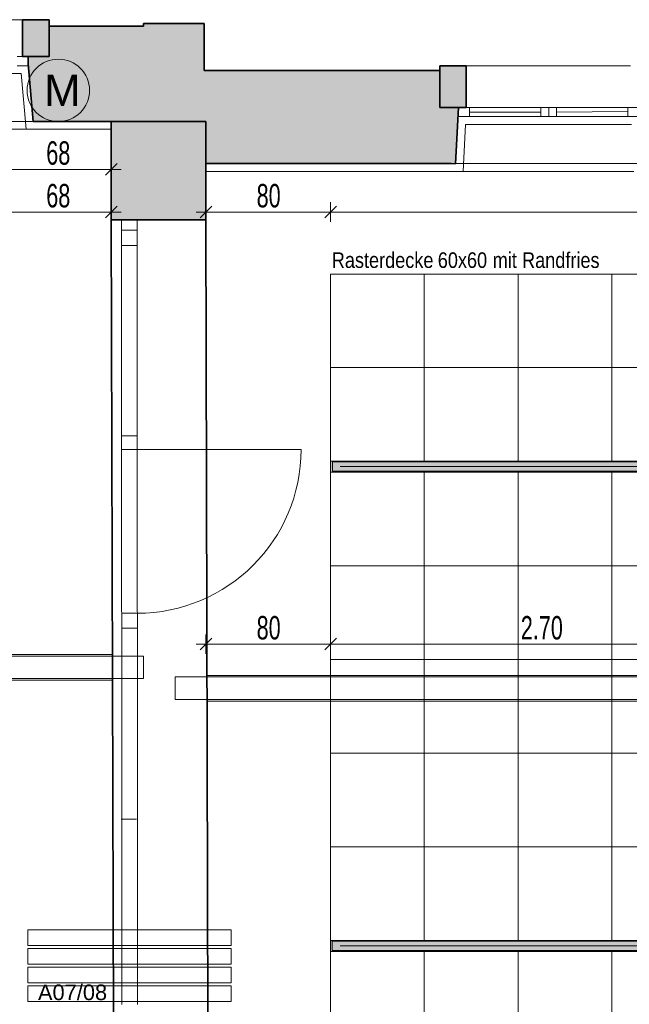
# Model space of a CAD drawing. Extents: x -321 to 526, y -52 to 542.
# Tile 39 of 56: x 33 to 111, y 319 to 445. Entities that reach past the tile are written whole.
import ezdxf
from ezdxf.lldxf.tags import DXFTag

# ---------------------------------------------------------------- set-up
doc = ezdxf.new("R2010")
doc.units = 0
doc.layers.get('0').update_dxf_attribs({"lineweight": 35})
for name, color, linetype, lineweight in [('D-501 Deckenspiegel Beleuchtung_BM_PM_NB', 7, 'Continuous', 25), ('D-501 Deckenspiegel Gebäude', 7, 'Continuous', 25), ('D-501 Deckenspiegel Rasterdecke', 7, 'Continuous', 25), ('D-501 Deckenspiegel Text_Maß', 7, 'Continuous', 25)]:
    doc.layers.add(name, color=color, linetype=linetype, lineweight=lineweight)
for name, color, linetype, lineweight, true_color in [('E_445_Allgemeinbeleuchtung', 7, 'Continuous', 18, 0xf7d209), ('E_449_Niederspannungsinstallationen_Motor', 1, 'Continuous', 18, 0xff0000), ('E_457_Datenübertragungsnetz_EDV_Nr.', 6, 'Continuous', 25, 0xff00ff)]:
    doc.layers.add(name, color=color, linetype=linetype, lineweight=lineweight, true_color=true_color)
doc.styles.get("Standard").update_dxf_attribs({"font": 'arial.ttf'})
tags = doc.linetypes.add('ALL_S14', pattern=[0.1, 0.05, -0.05]).pattern_tags.tags
tags[6:7] = [DXFTag(74, 4), DXFTag(75, 0), DXFTag(340, '0'), DXFTag(46, 1.0), DXFTag(50, 0.0), DXFTag(44, 0.0), DXFTag(45, 0.0)]
tags[4:5] = [DXFTag(74, 4), DXFTag(75, 0), DXFTag(340, '0'), DXFTag(46, 1.0), DXFTag(50, 0.0), DXFTag(44, 0.0), DXFTag(45, 0.0)]
tags = doc.linetypes.add('ALL_S16', pattern=[0.025, 0, -0.025]).pattern_tags.tags
tags[6:7] = [DXFTag(74, 4), DXFTag(75, 0), DXFTag(340, '0'), DXFTag(46, 1.0), DXFTag(50, 0.0), DXFTag(44, 0.0), DXFTag(45, 0.0)]
tags[4:5] = [DXFTag(74, 4), DXFTag(75, 0), DXFTag(340, '0'), DXFTag(46, 1.0), DXFTag(50, 0.0), DXFTag(44, 0.0), DXFTag(45, 0.0)]
tags = doc.linetypes.add('PUNKT2_S9', pattern=[0.025, 0, -0.025]).pattern_tags.tags
tags[6:7] = [DXFTag(74, 4), DXFTag(75, 0), DXFTag(340, '0'), DXFTag(46, 1.0), DXFTag(50, 0.0), DXFTag(44, 0.0), DXFTag(45, 0.0)]
tags[4:5] = [DXFTag(74, 4), DXFTag(75, 0), DXFTag(340, '0'), DXFTag(46, 1.0), DXFTag(50, 0.0), DXFTag(44, 0.0), DXFTag(45, 0.0)]
tags = doc.linetypes.add('VERDECKT2_S2', pattern=[0.135, 0.1, -0.035]).pattern_tags.tags
tags[6:7] = [DXFTag(74, 4), DXFTag(75, 0), DXFTag(340, '0'), DXFTag(46, 1.0), DXFTag(50, 0.0), DXFTag(44, 0.0), DXFTag(45, 0.0)]
tags[4:5] = [DXFTag(74, 4), DXFTag(75, 0), DXFTag(340, '0'), DXFTag(46, 1.0), DXFTag(50, 0.0), DXFTag(44, 0.0), DXFTag(45, 0.0)]

# ---------------------------------------------------------------- blocks, each defined once
blk = doc.blocks.new('Referenz-A07MYS7IRK', base_point=(-281.01, -47.12))
at = {"layer": 'D-501 Deckenspiegel Beleuchtung_BM_PM_NB', "color": 0, "lineweight": 18}
for p, q in [((180.37, 388.18), (72.37, 388.18)), ((180.37, 386.78), (72.37, 386.78)), ((180.37, 386.78), (72.37, 386.78)), ((72.37, 325.38), (72.37, 326.78)), ((180.37, 326.78), (72.37, 326.78)), ((180.37, 325.38), (72.37, 325.38)), ((180.37, 325.38), (72.37, 325.38))]:
    blk.add_line(p, q, dxfattribs=at)
at = {"layer": 'D-501 Deckenspiegel Beleuchtung_BM_PM_NB', "color": 0, "lineweight": 13}
for points in [[(72.37, 386.78), (72.37, 388.18), (180.37, 386.78)], [(180.37, 386.78), (72.37, 388.18), (180.37, 388.18)], [(72.37, 325.38), (72.37, 326.78), (180.37, 325.38)], [(180.37, 325.38), (72.37, 326.78), (180.37, 326.78)]]:
    blk.add_solid(points, dxfattribs=at)
at = {"layer": 'D-501 Deckenspiegel Gebäude', "color": 0, "lineweight": 13}
for p, q in [((11.91, 444.76), (32.95, 444.77)), ((32.25, 440.04), (33.65, 440.04)), ((33.65, 440.04), (33.65, 438.88)), ((-12.27, 437.87), (32.74, 437.88)), ((33.65, 438.88), (32.25, 438.88)), ((32.74, 437.88), (33.38, 430.73)), ((89.74, 438.84), (110.78, 438.84)), ((88.76, 432.35), (88.76, 433.51)), ((88.76, 433.51), (90.16, 433.51)), ((90.16, 432.35), (90.16, 433.51)), ((90.16, 433.51), (110.43, 433.51)), ((90.16, 433.51), (90.16, 432.35)), ((90.16, 432.93), (99.29, 432.93)), ((99.29, 433.5), (99.3, 432.34)), ((100.29, 433.51), (100.3, 432.35)), ((101.29, 433.52), (101.3, 432.36)), ((101.29, 432.94), (110.43, 433.01)), ((110.43, 433.52), (111.83, 433.52)), ((110.43, 432.36), (110.43, 433.52)), ((110.43, 433.51), (110.43, 432.35)), ((90.16, 432.35), (88.76, 432.35)), ((110.43, 432.35), (90.16, 432.35)), ((111.83, 432.36), (110.43, 432.36)), ((-12.59, 430.73), (33.38, 430.73)), ((33.38, 430.73), (44.28, 430.73)), ((89.32, 425.3), (89.64, 431.35)), ((89.64, 431.35), (110.9, 431.36)), ((56.41, 425.33), (89.32, 425.3)), ((111.18, 425.33), (89.32, 425.3)), ((45.6, 419.13), (45.6, 418.58)), ((47.6, 419.13), (47.6, 418.58)), ((45.6, 417.82), (47.6, 417.82)), ((45.6, 415.82), (47.6, 415.82)), ((45.6, 391.45), (47.6, 391.45)), ((45.6, 389.71), (47.6, 389.71)), ((45.6, 368.71), (47.6, 368.71)), ((45.6, 366.78), (47.6, 366.78)), ((45.54, 342.3), (47.54, 342.3)), ((33.63, 326.15), (33.63, 328.15)), ((33.63, 328.15), (59.63, 328.15)), ((59.63, 328.15), (59.63, 326.15)), ((59.63, 326.15), (33.63, 326.15)), ((33.63, 323.75), (33.63, 325.75)), ((33.63, 325.75), (59.63, 325.75)), ((59.63, 325.75), (59.63, 323.75)), ((59.63, 323.75), (33.63, 323.75)), ((33.63, 321.35), (33.63, 323.35)), ((33.63, 323.35), (59.63, 323.35)), ((59.63, 323.35), (59.63, 321.35)), ((59.63, 321.35), (33.63, 321.35)), ((33.63, 318.95), (33.63, 320.95)), ((33.63, 320.95), (59.63, 320.95)), ((59.63, 320.95), (59.63, 318.95)), ((59.63, 318.95), (33.63, 318.95))]:
    blk.add_line(p, q, dxfattribs=at)
at = {"layer": 'D-501 Deckenspiegel Gebäude', "color": 0, "lineweight": 35}
for p, q in [((32.95, 444.77), (36.35, 444.77)), ((32.95, 440.04), (32.95, 444.77)), ((36.35, 444.77), (36.35, 440.04)), ((48.81, 444.28), (48.4, 444.28)), ((48.4, 444.28), (48.4, 443.93)), ((48.81, 444.27), (48.81, 444.28)), ((56.2, 444.27), (48.81, 444.27)), ((56.2, 438.25), (56.2, 444.27)), ((48.4, 443.93), (36.35, 443.93)), ((36.35, 443.93), (36.35, 440.04)), ((36.35, 440.04), (32.95, 440.04)), ((36.35, 440.04), (33.65, 440.04)), ((33.65, 440.04), (33.65, 439.1)), ((33.65, 439.1), (34.29, 431.73)), ((86.34, 438.25), (56.2, 438.25)), ((86.34, 438.84), (89.74, 438.84)), ((86.34, 433.51), (86.34, 438.84)), ((86.34, 433.51), (86.34, 438.25)), ((89.74, 438.84), (89.74, 433.51)), ((89.74, 433.51), (86.34, 433.51)), ((88.76, 433.51), (86.34, 433.51)), ((88.37, 426.31), (88.76, 433.51)), ((34.29, 431.73), (34.29, 431.73)), ((34.29, 431.73), (44.28, 431.73)), ((44.29, 431.73), (44.29, 419.13)), ((56.41, 431.73), (44.29, 431.73)), ((56.41, 431.73), (56.41, 419.13)), ((56.41, 426.33), (87.79, 426.33)), ((87.79, 426.33), (88.37, 426.31)), ((56.41, 419.13), (44.29, 419.13))]:
    blk.add_line(p, q, dxfattribs=at)
at = {"layer": 'D-501 Deckenspiegel Gebäude', "color": 0, "linetype": 'PUNKT2_S9', "lineweight": 13, "ltscale": 0.13}
for p, q in [((-13.55, 431.73), (34.3, 431.73)), ((88.4, 426.33), (112.14, 426.33))]:
    blk.add_line(p, q, dxfattribs=at)
at = {"layer": 'D-501 Deckenspiegel Gebäude', "color": 0, "linetype": 'ALL_S16', "lineweight": 35, "ltscale": 0.35}
for p, q in [((44.27, 419.13), (44.59, 316.26)), ((56.4, 419.13), (56.67, 316.31))]:
    blk.add_line(p, q, dxfattribs=at)
at = {"layer": 'D-501 Deckenspiegel Gebäude', "color": 0, "linetype": 'VERDECKT2_S2', "lineweight": 13, "ltscale": 0.13}
for p, q in [((45.63, 318.55), (45.61, 419.13)), ((47.63, 318.55), (47.61, 419.13)), ((47.6, 389.71), (68.6, 389.71))]:
    blk.add_line(p, q, dxfattribs=at)
at = {"layer": 'D-501 Deckenspiegel Gebäude', "color": 0, "linetype": 'ALL_S14', "lineweight": 13, "ltscale": 0.13}
for p, q in [((44.43, 363.43), (-155.21, 363.43)), ((-155.21, 363.23), (48.42, 363.23)), ((48.42, 363.23), (48.42, 360.33)), ((-155.21, 360.33), (48.42, 360.33)), ((44.43, 360.13), (-155.21, 360.13)), ((196.76, 360.54), (52.49, 360.54)), ((52.49, 360.54), (52.49, 357.64)), ((196.76, 360.74), (56.49, 360.74)), ((196.77, 357.64), (52.49, 357.64)), ((196.77, 357.44), (56.49, 357.44))]:
    blk.add_line(p, q, dxfattribs=at)
at = {"layer": 'D-501 Deckenspiegel Gebäude', "color": 0, "linetype": 'VERDECKT2_S2', "lineweight": 13, "ltscale": 0.13}
blk.add_ellipse((47.6, 389.71), major_axis=(0, -21), ratio=1, start_param=0, end_param=1.570796, dxfattribs=at)
at = {"layer": 'D-501 Deckenspiegel Gebäude', "color": 0, "lineweight": 13}
for points in [[(32.96, 440.81), (32.96, 444.77), (32.96, 444.77)], [(32.96, 440.81), (32.96, 444.77), (32.96, 440.05)], [(32.96, 440.05), (32.96, 444.77), (32.96, 444.77)], [(32.96, 440.05), (32.96, 444.77), (33.58, 440.05)], [(33.58, 440.05), (32.96, 444.77), (33.58, 444.77)], [(33.58, 440.05), (33.58, 444.77), (33.58, 440.04)], [(33.58, 440.04), (33.58, 444.77), (33.58, 444.77)], [(33.58, 440.04), (33.58, 444.77), (36.36, 440.04)], [(36.36, 440.04), (33.58, 444.77), (36.36, 444.77)], [(36.36, 440.04), (36.36, 444.77), (36.36, 440.04)], [(48.4, 443.93), (48.4, 444.28), (48.81, 431.73)], [(48.81, 444.27), (48.4, 444.28), (48.81, 444.28)], [(48.81, 431.73), (48.4, 444.28), (48.81, 444.27)], [(48.81, 431.73), (48.81, 444.27), (56.2, 431.73)], [(56.2, 438.25), (48.81, 444.27), (56.2, 444.27)], [(56.2, 431.73), (48.81, 444.27), (56.2, 438.25)], [(36.36, 440.04), (36.36, 443.93), (36.36, 443.93)], [(36.36, 431.73), (36.36, 443.93), (48.4, 431.73)], [(48.4, 431.73), (36.36, 443.93), (48.4, 443.93)], [(48.4, 431.73), (48.4, 443.93), (48.81, 431.73)], [(33.65, 439.1), (33.65, 440.04), (33.65, 440.04)], [(33.65, 439.1), (33.65, 440.04), (34.29, 431.73)], [(34.29, 431.73), (33.65, 440.04), (34.29, 440.04)], [(34.29, 431.73), (34.29, 440.04), (36.36, 431.73)], [(36.36, 431.73), (34.29, 440.04), (36.36, 440.04)], [(56.2, 431.73), (56.2, 438.25), (56.41, 431.73)], [(56.41, 431.73), (56.2, 438.25), (56.41, 438.25)], [(56.41, 431.73), (56.41, 438.25), (86.34, 426.33)], [(86.34, 433.51), (56.41, 438.25), (86.34, 438.25)], [(86.34, 426.33), (56.41, 438.25), (86.34, 433.51)], [(86.35, 433.51), (86.35, 438.84), (88.77, 433.51)], [(88.77, 433.51), (86.35, 438.84), (88.77, 438.84)], [(88.77, 433.51), (88.77, 438.84), (89.75, 433.51)], [(89.75, 433.51), (88.77, 438.84), (89.75, 438.84)], [(86.34, 426.33), (86.34, 433.51), (87.79, 426.33)], [(87.79, 426.33), (86.34, 433.51), (87.79, 433.51)], [(87.79, 426.33), (87.79, 433.51), (88.37, 426.31)], [(88.37, 426.31), (87.79, 433.51), (88.37, 433.51)], [(88.37, 426.31), (88.37, 433.51), (88.76, 433.51)], [(44.29, 419.13), (44.29, 431.73), (44.29, 431.73)], [(44.29, 419.13), (44.29, 431.73), (56.41, 419.13)], [(56.41, 419.13), (44.29, 431.73), (56.41, 431.72)], [(56.41, 426.33), (56.41, 431.73), (86.34, 426.33)], [(56.41, 419.13), (56.41, 431.72), (56.41, 419.13)]]:
    blk.add_solid(points, dxfattribs=at)
at = {"layer": 'D-501 Deckenspiegel Rasterdecke', "color": 0, "lineweight": 18}
for p, q in [((180.37, 412.18), (72.37, 412.18)), ((72.37, 412.18), (72.37, 388.18)), ((84.37, 412.18), (84.37, 388.18)), ((96.37, 412.18), (96.37, 388.18)), ((108.37, 412.18), (108.37, 388.18)), ((180.37, 400.18), (72.37, 400.18)), ((72.37, 388.18), (72.37, 326.78)), ((84.37, 386.78), (84.37, 326.78)), ((96.37, 386.78), (96.37, 326.78)), ((108.37, 386.78), (108.37, 326.78)), ((180.37, 374.78), (72.37, 374.78)), ((180.37, 362.78), (72.37, 362.78)), ((180.37, 350.78), (72.37, 350.78)), ((180.37, 338.78), (72.37, 338.78)), ((72.37, 325.38), (72.37, 265.38)), ((84.37, 325.38), (84.37, 265.38)), ((96.37, 325.38), (96.37, 265.38)), ((108.37, 325.38), (108.37, 265.38))]:
    blk.add_line(p, q, dxfattribs=at)
at = {"layer": 'D-501 Deckenspiegel Text_Maß', "color": 0, "lineweight": 13}
for p, q in [((44.29, 425.59), (44.29, 426.84)), ((30.64, 425.59), (44.29, 425.59)), ((43.54, 424.84), (45.04, 426.34)), ((44.29, 425.59), (44.29, 424.34)), ((44.29, 425.59), (45.54, 425.59)), ((43.54, 419.37), (45.04, 420.87)), ((44.29, 420.12), (44.29, 421.37)), ((55.66, 419.37), (57.16, 420.87)), ((56.41, 420.12), (56.41, 421.37)), ((71.62, 419.37), (73.12, 420.87)), ((72.37, 420.12), (72.37, 421.37)), ((30.64, 420.12), (44.29, 420.12)), ((44.29, 420.12), (44.29, 418.87)), ((44.29, 420.12), (45.54, 420.12)), ((56.41, 420.12), (55.16, 420.12)), ((56.41, 420.12), (56.41, 418.87)), ((56.41, 420.12), (72.37, 420.12)), ((72.37, 420.12), (72.37, 418.87)), ((72.37, 420.12), (180.37, 420.12)), ((56.41, 364.75), (56.41, 366)), ((72.37, 364.75), (72.37, 366)), ((56.41, 364.75), (55.16, 364.75)), ((55.66, 364), (57.16, 365.5)), ((56.41, 364.75), (56.41, 363.5)), ((56.41, 364.75), (72.37, 364.75)), ((71.62, 364), (73.12, 365.5)), ((72.37, 364.75), (72.37, 363.5)), ((72.37, 364.75), (126.37, 364.75))]:
    blk.add_line(p, q, dxfattribs=at)
at = {"layer": 'D-501 Deckenspiegel Text_Maß', "color": 0, "lineweight": -2, "char_height": 3, "attachment_point": 1}
for s, insert in [('{\\W0.66;\\fArial;68}', (35.97, 429.19)), ('{\\W0.66;\\fArial;68}', (35.97, 423.72)), ('{\\W0.66;\\fArial;80}', (62.9, 423.72)), ('{\\W0.66;\\fArial;80}', (62.9, 368.35)), ('{\\W0.66;\\fArial;2.70}', (96.72, 368.35))]:
    blk.add_mtext(s, dxfattribs=dict(at, insert=insert))
at = {"layer": 'D-501 Deckenspiegel Text_Maß', "color": 0, "lineweight": 18, "char_height": 2, "attachment_point": 1}
for s, insert in [('{\\W0.83;\\fArial;Rasterdecke}', (72.52, 414.96)), ('{\\W0.83;\\fArial;Randfries}', (96.88, 414.96)), ('{\\W0.83;\\fArial;60x60}', (86.09, 414.96)), ('{\\W0.83;\\fArial;mit}', (93.12, 414.96))]:
    blk.add_mtext(s, dxfattribs=dict(at, insert=insert))
blk = doc.blocks.new('Bauteilbeschriftung-A07MYSLGRK', base_point=(34.25, 319.13))
at = {"color": 0, "linetype": 'ByBlock', "lineweight": -2, "ltscale": 0.25, "insert": (34.91, 321.13), "char_height": 2, "attachment_point": 1}
blk.add_mtext('{\\fArial;A07/08}', dxfattribs=at)
blk = doc.blocks.new('T5 1-flammig 21W-A07MYSLURK', base_point=(72.6, 386.92))
at = {"color": 0, "lineweight": -2}
for p, q in [((72.6, 388.12), (180.6, 388.12)), ((72.6, 386.92), (72.6, 388.12)), ((73.6, 387.52), (179.6, 387.52)), ((73.62, 388.12), (179.57, 388.12)), ((180.6, 386.92), (180.6, 388.12)), ((72.6, 386.92), (180.6, 386.92)), ((73.62, 386.92), (179.57, 386.92))]:
    blk.add_line(p, q, dxfattribs=at)
blk = doc.blocks.new('T5 1-flammig 21W-A07MYSLWRK', base_point=(72.59, 325.48))
at = {"color": 0, "lineweight": -2}
for p, q in [((72.59, 326.68), (180.59, 326.68)), ((72.59, 325.48), (72.59, 326.68)), ((73.59, 326.08), (179.59, 326.08)), ((73.61, 326.68), (179.56, 326.68)), ((180.59, 325.48), (180.59, 326.68)), ((72.59, 325.48), (180.59, 325.48)), ((73.61, 325.48), (179.56, 325.48))]:
    blk.add_line(p, q, dxfattribs=at)
blk = doc.blocks.new('Motor-A07MYSNIRK', base_point=(33.52, 431.71))
at = {"color": 0, "lineweight": -2}
blk.add_circle((37.52, 435.71), 4, dxfattribs=at)
at = {"color": 0, "lineweight": -2, "insert": (35.71, 437.71), "char_height": 4, "attachment_point": 1}
blk.add_mtext('{\\fArial;M}', dxfattribs=at)

msp = doc.modelspace()

# ---------------------------------------------------------------- block references
at = {"color": 251, "lineweight": 25, "ltscale": 0.25, "true_color": 0x585858}
msp.add_blockref('Referenz-A07MYS7IRK', (-281.01, -47.12), dxfattribs=at)
at = {"layer": 'E_445_Allgemeinbeleuchtung', "ltscale": 0.18}
for name, p in [('T5 1-flammig 21W-A07MYSLURK', (72.6, 386.92)), ('T5 1-flammig 21W-A07MYSLWRK', (72.59, 325.48))]:
    msp.add_blockref(name, p, dxfattribs=at)
at = {"layer": 'E_449_Niederspannungsinstallationen_Motor', "color": 5, "linetype": 'Continuous', "ltscale": 0.18, "true_color": 0x0000ff}
msp.add_blockref('Motor-A07MYSNIRK', (33.52, 431.71), dxfattribs=at)
at = {"layer": 'E_457_Datenübertragungsnetz_EDV_Nr.', "ltscale": 0.25}
msp.add_blockref('Bauteilbeschriftung-A07MYSLGRK', (34.25, 319.13), dxfattribs=at)

doc.saveas('drawing.dxf')
